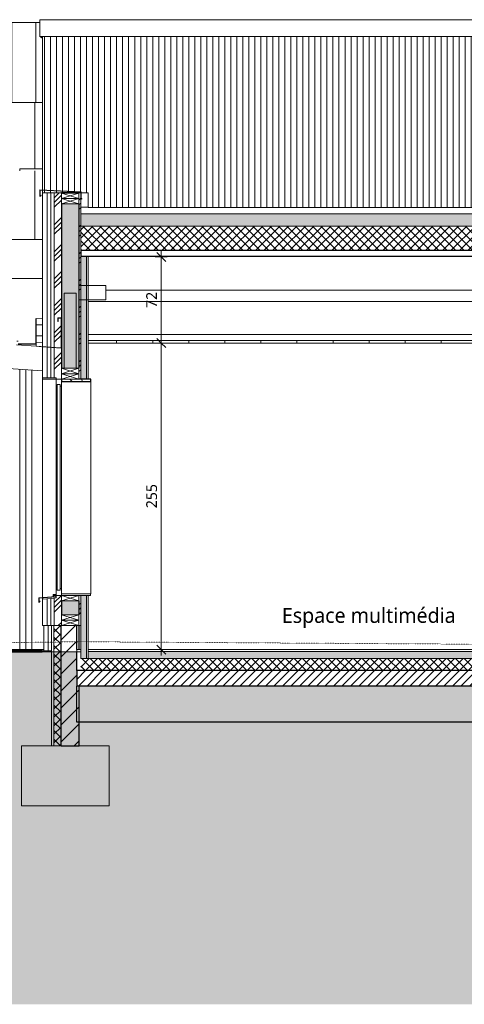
# Model space of a CAD drawing. Header units: millimetres. Extents: x -19731 to 221935, y -2951 to 6011.
# Tile 22 of 41: x 126879 to 130579, y -2951 to 5240. Entities that reach past the tile are written whole.
import ezdxf

# ---------------------------------------------------------------- set-up
doc = ezdxf.new("R2010")
doc.units = ezdxf.units.MM
doc.linetypes.add('A-pointilles', pattern=[0.53, 0, -0.53])
for name, color, linetype, lineweight in [('A-ANNO-DIMS', 211, 'Continuous', 9), ('A-ANNO-DIMS-50', 211, 'Continuous', 9), ('A-AREA-IDEN', 2, 'Continuous', 9), ('A-CLNG', 13, 'Continuous', 13), ('A-CLNG-FNSH', 13, 'Continuous', 13), ('A-CLNG-PATT', 13, 'Continuous', 13), ('A-DETL', 90, 'Continuous', 70), ('A-DETL-GENF', 92, 'Continuous', 13), ('A-FLOR', 192, 'Continuous', 13), ('A-FLOR-FNSH', 192, 'Continuous', 13), ('A-FLOR-MCUT', 51, 'Continuous', 13), ('A-FLOR-PATT', 8, 'Continuous', 13), ('A-GLAZ', 151, 'Continuous', 13), ('A-ROOF', 132, 'Continuous', 13), ('A-ROOF-FNSH', 132, 'Continuous', 13), ('A-ROOF-PATT', 132, 'Continuous', 13), ('A-WALL', 113, 'Continuous', 13), ('A-WALL-FNSH', 113, 'Continuous', 13), ('A-WALL-PATT', 111, 'Continuous', 13), ('C-TOPO', 7, 'A-pointilles', 13), ('C-TOPO-FNSH', 192, 'A-pointilles', 13), ('C-TOPO-MCUT', 51, 'Continuous', 25), ('C-TOPO-PATT', 8, 'Continuous', 100), ('C-TOPO-SDVS', 7, 'Continuous', 13), ('I-WALL', 2, 'Continuous', 13), ('S-BEAM', 12, 'Continuous', 13), ('S-FNDN', 32, 'Continuous', 13)]:
    doc.layers.add(name, color=color, linetype=linetype, lineweight=lineweight)
doc.styles.add('Trebuchet MS', font='trebuc.ttf', dxfattribs={"height": 90})
doc.styles.add('Trebuchet MS_1', font='trebuc.ttf', dxfattribs={"height": 125})
doc.dimstyles.new('Cotes100e_Intérieur', dxfattribs={"dimscale": 304.8, "dimtxt": 92.785582, "dimasz": 0.246063, "dimexe": 0.164042, "dimexo": 0.0625, "dimgap": 0.032808, "dimtad": 1, "dimdec": 0, "dimlfac": 0.1, "dimzin": 0, "dimdsep": 46, "dimtxsty": 'Trebuchet MS', "dimblk1": 'OBLIQUE', "dimblk2": 'OBLIQUE', "dimsah": 1, "dimcen": 0.09, "dimdle": 0.164042, "dimazin": 0, "dimtfac": 1, "dimtdec": 4, "dimtix": 1, "dimtmove": 0, "dimatfit": 3, "dimfxl": 0.164042, "dimfxlon": 1, "dimtvp": 1, "dimtolj": 1, "dimtzin": 0, "dimarcsym": 2})
pattern_1 = [(45, (124385.96, 3183.11), (-112.253, 112.253), []), (45, (124425.64, 3183.11), (0, 224.5064), []), (45, (124346.27, 3183.11), (0, 224.5064), [])]
pattern_2 = [(315, (127068.87, 2000), (177.7999, -88.8996), [15.715, -110.008]), (315, (127146.66, 1966.66), (177.7999, -88.8996), [15.715, -110.008]), (315, (127068.87, 1955.55), (177.7999, -88.8996), [15.715, -110.008]), (315, (127146.66, 1922.21), (177.7999, -88.8996), [15.715, -110.008]), (341.565, (127079.983, 1988.888), (355.59962, -88.89985), [35.141, -245.986]), (341.565, (127113.32, 1977.775), (355.59962, -88.89985), [35.141, -245.986]), (341.565, (127079.983, 1944.438), (355.59962, -88.89985), [35.141, -245.986]), (341.565, (127113.32, 1933.325), (355.59962, -88.89985), [35.141, -245.986]), (45, (127146.66, 1988.89), (-177.7999, -88.8996), [15.715, -110.008]), (45, (127068.87, 1955.55), (-177.7999, -88.8996), [15.715, -110.008]), (45, (127146.66, 1944.44), (-177.7999, -88.8996), [15.715, -110.008]), (45, (127068.87, 1911.1), (-177.7999, -88.8996), [15.715, -110.008]), (18.435, (127113.32, 1977.775), (-355.59962, -88.89985), [35.141, -245.986]), (18.435, (127079.983, 1966.662), (-355.59962, -88.89985), [35.141, -245.986]), (18.435, (127113.32, 1933.325), (-355.59962, -88.89985), [35.141, -245.986]), (18.435, (127079.984, 1922.213), (-355.59962, -88.89985), [35.141, -245.986])]

# ---------------------------------------------------------------- blocks, each defined once
blk = doc.blocks.new('Family - IfcBeam - PANNE-251722-COUPE HH_50')
at = {"layer": 'S-BEAM', "color": 10, "lineweight": 18}
for p, q in [((-4348.1, 2723.2), (-3086.8, 2635)), ((-3022, 2630.5), (-1716, 2539.2)), ((-1435.7, 2319.1), (-4348.1, 2522.7)), ((-1651.2, 2534.6), (-1489, 2523.3))]:
    blk.add_line(p, q, dxfattribs=at)
blk = doc.blocks.new('Family - IfcBeam - POUTRE-252010-COUPE HH_50')
at = {"layer": 'S-BEAM', "color": 10, "lineweight": 18}
for p, q in [((-1204.9, 2963.7), (-1255.1, 2963.7)), ((-1255.1, 2963.7), (-1255.1, 2613.2)), ((-1155.1, 2963.7), (-1204.9, 2963.7)), ((-1155.1, 2613.8), (-1155.1, 2963.7)), ((-1255.1, 2613.2), (-1255.1, 2340)), ((-1155.1, 2340), (-1155.1, 2613.8))]:
    blk.add_line(p, q, dxfattribs=at)
blk = doc.blocks.new('Family - IfcBeam - CVT-252122-COUPE HH_50')
at = {"layer": 'S-BEAM', "color": 10, "lineweight": 18}
for p, q in [((-1112.5, 3030), (-1132.6, 3030)), ((-1132.6, 3030), (-1132.6, 2920.8)), ((-907.6, 3030), (-1112.5, 3030)), ((-907.6, 3019.2), (-907.6, 3030)), ((-907.6, 2910), (-907.6, 3019.2)), ((-1132.6, 2920.8), (-1132.6, 2910)), ((-1132.6, 2910), (-927.8, 2910)), ((-927.8, 2910), (-907.6, 2910))]:
    blk.add_line(p, q, dxfattribs=at)
blk = doc.blocks.new('Family - IfcBeam - PANNE-252250-COUPE HH_50')
at = {"layer": 'S-BEAM', "color": 10, "lineweight": 18}
blk.add_line((2334.2, 2988.6), (-907.6, 2988.6), dxfattribs=at)
blk = doc.blocks.new('Family - IfcBeam - CVT-252492-COUPE HH_50')
at = {"layer": 'S-BEAM', "color": 10, "lineweight": 18}
blk.add_line((-1054.7, 2895), (2334.2, 2895), dxfattribs=at)
blk = doc.blocks.new('Family - IfcBeam - POTEAU-252554-COUPE HH_50')
at = {"layer": 'S-BEAM', "color": 10, "lineweight": 18}
for p, q in [((-1132.6, 79), (-1132.6, 200)), ((-1132.6, 49.9), (-1132.6, 79)), ((-1132.6, 0), (-1132.6, 49.9)), ((-1132.6, 0), (-1150.2, 0))]:
    blk.add_line(p, q, dxfattribs=at)
blk = doc.blocks.new('Family - IfcBeam - CHENEAU-252795-COUPE HH_50')
at = {"layer": 'S-BEAM', "color": 10, "lineweight": 18}
for p, q in [((-1450.5, 2701), (-1489, 2703.7)), ((-1284.5, 2758.5), (-1307.6, 2758.5)), ((-1307.6, 2758.5), (-1307.6, 2751.7)), ((-1307.6, 2751.7), (-1307.6, 2728.5)), ((-1307.6, 2728.5), (-1307.2, 2728.5)), ((-1307.2, 2728.5), (-1305.6, 2728.5)), ((-1305.6, 2734.9), (-1305.6, 2756.5)), ((-1305.6, 2756.5), (-1299.7, 2756.5)), ((-1305.6, 2728.5), (-1305.6, 2734.9)), ((-1299.7, 2756.5), (-1279.6, 2756.5)), ((-1277.6, 2758.5), (-1284.5, 2758.5)), ((-1279.6, 2756.5), (-1279.6, 2700.5)), ((-1277.6, 2565.4), (-1277.6, 2758.5)), ((-1487, 2565.3), (-1487, 2701.6)), ((-1487, 2701.6), (-1476.1, 2700.8)), ((-1476.1, 2700.8), (-1439.3, 2698.2)), ((-1439.1, 2700.2), (-1450.5, 2701)), ((-1439.3, 2698.2), (-1439.2, 2698.7)), ((-1439.2, 2698.7), (-1439.1, 2700.2)), ((-1279.6, 2700.5), (-1279.6, 2510.7)), ((-1489, 2544.2), (-1489, 2523.3)), ((-1487, 2525.1), (-1487, 2565.3)), ((-1277.6, 2508.5), (-1277.6, 2565.4)), ((-1489, 2523.3), (-1440.9, 2519.9)), ((-1326.9, 2513.9), (-1487, 2525.1)), ((-1440.9, 2519.9), (-1277.6, 2508.5)), ((-1279.6, 2510.7), (-1326.9, 2513.9))]:
    blk.add_line(p, q, dxfattribs=at)
blk = doc.blocks.new('GROUPE SCOLAIRE ST JULIEN - PRO - Ind A_importrevit_ifc-3-COUPE HH_50')
at = {"layer": 'S-BEAM', "color": 10, "lineweight": 18}
for name in ['Family - IfcBeam - POUTRE-252010-COUPE HH_50', 'Family - IfcBeam - CVT-252122-COUPE HH_50', 'Family - IfcBeam - PANNE-252250-COUPE HH_50', 'Family - IfcBeam - CVT-252492-COUPE HH_50', 'Family - IfcBeam - PANNE-251722-COUPE HH_50', 'Family - IfcBeam - CHENEAU-252795-COUPE HH_50', 'Family - IfcBeam - POTEAU-252554-COUPE HH_50']:
    blk.add_blockref(name, (0, 0), dxfattribs=at)
blk = doc.blocks.new('PANNE - Panne 15x5-8350783-COUPE HH_50')
at = {"layer": 'S-BEAM', "color": 30}
for p, q in [((-4328.3, 2721.8), (-4326, 2754.4)), ((-3084.5, 2667.5), (-4326, 2754.4)), ((-2925.7, 2656.4), (-3019.7, 2662.9)), ((-1713.8, 2571.5), (-2875.7, 2652.9)), ((-1636.9, 2566.1), (-1648.9, 2567)), ((-1435.7, 2552.1), (-1487, 2555.7))]:
    blk.add_line(p, q, dxfattribs=at)
blk = doc.blocks.new('Menuiserie Alu - 1V _ 1fixe - 300x180cm - Bavettes Alu-8180667-COUPE HH_50')
at = {"layer": 'A-GLAZ', "color": 30}
for p, q in [((-1321.7, 2260), (-1435.7, 2260)), ((-1435.7, 2260), (-1435.7, 2250)), ((-1435.7, 2250), (-1321.7, 2250)), ((-1277.7, 2250), (-1322.7, 2250)), ((-1322.7, 2250), (-1322.7, 2191)), ((-1321.7, 2250), (-1321.7, 2260)), ((-1277.7, 2191), (-1277.7, 2250)), ((-1322.7, 2191), (-1313.7, 2191)), ((-1322.7, 509), (-1322.7, 2191)), ((-1289.7, 2205), (-1313.7, 2205)), ((-1313.7, 2205), (-1313.7, 495)), ((-1313.7, 2191), (-1313.7, 2205)), ((-1313.7, 2205), (-1289.7, 2205)), ((-1289.7, 495), (-1289.7, 2205)), ((-1289.7, 2205), (-1289.7, 2191)), ((-1289.7, 2191), (-1277.7, 2191)), ((-1277.7, 2191), (-1277.7, 509)), ((-1313.7, 509), (-1322.7, 509)), ((-1322.7, 509), (-1322.7, 450)), ((-1313.7, 495), (-1313.7, 509)), ((-1313.7, 495), (-1289.7, 495)), ((-1289.7, 495), (-1313.7, 495)), ((-1277.7, 509), (-1289.7, 509)), ((-1289.7, 509), (-1289.7, 495)), ((-1277.7, 450), (-1277.7, 509)), ((-1347.1, 456), (-1347.1, 439.9)), ((-1347.1, 439.9), (-1342.1, 439.9)), ((-1322.7, 459.5), (-1344.8, 458.4)), ((-1344.6, 442.4), (-1344.6, 450)), ((-1344.6, 450), (-1322.7, 450)), ((-1342.1, 442.4), (-1344.6, 442.4)), ((-1342.1, 439.9), (-1342.1, 442.4)), ((-1322.7, 450), (-1322.7, 459.5)), ((-1322.7, 450), (-1277.7, 450)), ((-1034.7, 465), (-1277.7, 465)), ((-1277.7, 465), (-1277.7, 450)), ((-1132.7, 450), (-1034.7, 450)), ((-1034.7, 450), (-1034.7, 465))]:
    blk.add_line(p, q, dxfattribs=at)
blk.add_arc((-1344.7, 456), 2.4, 93, 180, dxfattribs=at)
blk = doc.blocks.new('Bavette Aluminium - Bavelle Aluminium-7958654-COUPE HH_50')
at = {"layer": 'A-GLAZ', "color": 30}
for p, q in [((-1324.7, 441.9), (-1464.7, 429.7)), ((-1464.7, 429.7), (-1464.7, 392.3)), ((-1462.7, 427.9), (-1322.7, 440.1)), ((-1462.7, 397.2), (-1462.7, 427.9)), ((-1322.7, 450), (-1324.7, 450)), ((-1324.7, 450), (-1324.7, 441.9)), ((-1322.7, 440.1), (-1322.7, 450)), ((-1464.7, 392.3), (-1455.5, 401.5)), ((-1456.9, 402.9), (-1462.7, 397.2)), ((-1455.5, 401.5), (-1456.9, 402.9))]:
    blk.add_line(p, q, dxfattribs=at)
blk = doc.blocks.new('STR_RECTANGLE - Croix 45x145-8086014-COUPE HH_50')
at = {"layer": 'A-DETL-GENF'}
for p, q in [((-1277.7, 245), (-1277.7, 200)), ((-1277.7, 245), (-1277.7, 200)), ((-1132.7, 200), (-1277.7, 245)), ((-1277.7, 200), (-1132.7, 245)), ((-1277.7, 200), (-1132.7, 200)), ((-1277.7, 200), (-1132.7, 200)), ((-1132.7, 200), (-1132.7, 245)), ((-1132.7, 200), (-1132.7, 245))]:
    blk.add_line(p, q, dxfattribs=at)
blk = doc.blocks.new('STR_RECTANGLE - Croix 45x145-V50-COUPE HH_50')
at = {"layer": 'A-DETL-GENF'}
for p, q in [((-1132.7, 290), (-1277.7, 290)), ((-1277.7, 290), (-1277.7, 245)), ((-1277.7, 290), (-1277.7, 245)), ((-1132.7, 290), (-1277.7, 290)), ((-1132.7, 245), (-1277.7, 290)), ((-1277.7, 245), (-1132.7, 290)), ((-1132.7, 245), (-1132.7, 290)), ((-1132.7, 245), (-1132.7, 290)), ((-1277.7, 245), (-1132.7, 245)), ((-1277.7, 245), (-1132.7, 245))]:
    blk.add_line(p, q, dxfattribs=at)
blk = doc.blocks.new('DIMBLOCK10-COUPE HH_50')
at = {"layer": 'A-ANNO-DIMS-50'}
for p, q in [((128057.1, 2550), (128007.1, 2550)), ((128057.1, 2550), (128019.6, 2587.5)), ((128057.1, 2600), (128057.1, -50)), ((128057.1, 2550), (128094.6, 2512.5)), ((128057.1, 2550), (128107.1, 2550)), ((128057.1, 0), (128007.1, 0)), ((128057.1, 0), (128019.6, 37.5)), ((128057.1, 0), (128094.6, -37.5)), ((128057.1, 0), (128107.1, 0))]:
    blk.add_line(p, q, dxfattribs=at)
at = {"layer": 'A-ANNO-DIMS-50', "color": 0, "insert": (127931.9, 1175.9), "char_height": 90, "width": 237.783, "attachment_point": 1, "rotation": 90, "line_spacing_factor": 1.048425, "style": 'Trebuchet MS'}
blk.add_mtext('255', dxfattribs=at)
blk = doc.blocks.new('_Oblique')
at = {"color": 0, "linetype": 'ByBlock', "lineweight": -2}
blk.add_line((-0.5, -0.5), (0.5, 0.5), dxfattribs=at)
blk = doc.blocks.new('DIMBLOCK20-COUPE HH_50')
at = {"layer": 'A-ANNO-DIMS-50'}
for p, q in [((128057.1, 3265.9), (128019.6, 3303.4)), ((128057.1, 3315.9), (128057.1, 2500)), ((128057.1, 3265.9), (128007.1, 3265.9)), ((128057.1, 3265.9), (128094.6, 3228.4)), ((128057.1, 3265.9), (128107.1, 3265.9)), ((128057.1, 2550), (128007.1, 2550)), ((128057.1, 2550), (128019.6, 2587.5)), ((128057.1, 2550), (128094.6, 2512.5)), ((128057.1, 2550), (128107.1, 2550))]:
    blk.add_line(p, q, dxfattribs=at)
at = {"layer": 'A-ANNO-DIMS-50', "color": 0, "insert": (127931.9, 2841.9), "char_height": 90, "width": 158.522, "attachment_point": 1, "rotation": 90, "line_spacing_factor": 1.048425, "style": 'Trebuchet MS'}
blk.add_mtext('72', dxfattribs=at)

msp = doc.modelspace()

# ---------------------------------------------------------------- hatches: boundary and pattern name
at = {"layer": 'A-CLNG-PATT'}
h = msp.add_hatch(dxfattribs=at)
h.set_pattern_fill('FP_88', color=30, style=0, pattern_type=2)
h.set_pattern_definition([(90, (124385.96, 3183.1), (-300, 2e-14), [])])
h.paths.add_polyline_path([(135620.7, 2550), (135774.2, 2550), (135774.2, 2570), (127449.9, 2570), (127449.9, 2550), (135242.6, 2550)])
at = {"layer": 'A-FLOR-PATT'}
h = msp.add_hatch(dxfattribs=at)
h.set_pattern_fill('FP_97', color=30, style=0, pattern_type=2)
h.set_pattern_definition([(108.435, (124440.1, 3183.11), (-208.2509, 416.4996), [79.025, -579.519]), (139.399, (124415.11, 3258.083), (-1249.5057, 1041.24372), [38.399, -1881.572]), (136.848, (124594.206, 3283.073), (-3123.769422, 2915.478892), [91.346, -4475.934]), (109.983, (124527.566, 3345.548), (-624.74697, 1666.00133), [48.75, -2388.754]), (90, (124510.9, 3183.11), (-208.25, 208.25), [41.65, -166.6]), (118.443, (124510.906, 3224.763), (1457.75313, -2707.248388), [113.682, -5570.435]), (84.289, (124456.76, 3324.723), (-208.26365, -1874.24838), [41.858, -2051.029]), (129.806, (124460.926, 3366.373), (833.00754, -1041.24396), [32.53, -1593.955])])
h.paths.add_polyline_path([(127469.9, 2231), (127469.9, 2250), (127226.9, 2250), (127226.9, 2231), (127396.5, 2231)])
h = msp.add_hatch(dxfattribs=at)
h.set_pattern_fill('FP_16', color=30, angle=-225, style=0, pattern_type=2)
h.set_pattern_definition([(225, (137219.616, 9e-13), (35.35534, -35.35534), []), (315, (137219.616, 9e-13), (35.35534, 35.35534), [])])
h.paths.add_polyline_path([(133162.9, -175), (135774.2, -175), (135774.2, -75), (127386.9, -75), (127386.9, -175), (132973.9, -175)])
h.paths.add_polyline_path([(138678.7, -175), (138678.7, -75), (135872.2, -75), (135872.2, -175), (138645.7, -175)])
h = msp.add_hatch(dxfattribs=at)
h.set_pattern_fill('FP_80', color=30, style=0, pattern_type=2)
h.set_pattern_definition([(0, (124385.956, 3183.113), (203.2, 50.8), [16.764, -135.636, 16.764, -135.636, -812.8]), (0, (124385.956, 3183.113), (203.2, 50.8), [-304.8, 16.764, -288.036, 16.764, -135.636, -355.6]), (0, (124385.956, 3183.113), (203.2, 50.8), [-762, 16.764, -84.836, 16.764, -237.236]), (120, (124462.156, 3208.513), (-145.59409, 150.57636), [16.764, -135.636, 16.764, -135.636, -812.8]), (120, (124462.156, 3208.513), (-145.59409, 150.57636), [-304.8, 16.764, -288.036, 16.764, -135.636, -355.6]), (120, (124462.156, 3208.513), (-145.59409, 150.57636), [-762, 16.764, -84.836, 16.764, -237.236]), (240, (124487.556, 3310.113), (-57.60591, -201.37636), [16.764, -135.636, 16.764, -135.636, -812.8]), (240, (124487.556, 3310.113), (-57.60591, -201.37636), [-304.8, 16.764, -288.036, 16.764, -135.636, -355.6]), (240, (124487.556, 3310.113), (-57.60591, -201.37636), [-762, 16.764, -84.836, 16.764, -237.236])])
h.paths.add_polyline_path([(127449.9, -75), (135774.2, -75), (135774.2, -15), (127449.9, -15), (127449.9, -25.5)])
h.paths.add_polyline_path([(138678.7, -75), (138678.7, -15), (135872.2, -15), (135872.2, -75), (138645.7, -75)])
h = msp.add_hatch(dxfattribs=at)
h.set_pattern_fill('FP_17', color=30, angle=-225, style=0, pattern_type=2)
h.set_pattern_definition([(225, (137219.616, 9e-13), (35.35534, -35.35534), [])])
h.paths.add_polyline_path([(135431.7, -305), (138776.7, -305), (138776.7, -175), (127354.4, -175), (127354.4, -305), (135337.1, -305)])
h = msp.add_hatch(dxfattribs=at)
h.set_pattern_fill('FP_79', color=30, angle=-41.9872, style=0, pattern_type=2)
h.set_pattern_definition([(48.0128, (137129.616, -125), (1000.000123, 1125.000363), [16.817, -1664.886]), (4.9698, (137140.866, -112.4997), (-1500.0002544, -125.0019374), [28.859, -2856.991]), (312.5108, (137169.6165, -110), (-1250.008424, 1374.992711), [20.349, -2014.504]), (87.2738, (137218.366, -78.75), (-124.9955135, -2500.0002372), [26.28, -2601.695]), (112.8338, (137219.616, -52.5005), (625.0042988, -1499.9985455), [25.769, -2551.172]), (177.2738, (137209.616, -28.75), (2500.0002372, -124.9955135), [26.28, -2601.695]), (217.6938, (137183.366, -27.4997), (1625.0092492, 1249.9871502), [34.754, -3440.606]), (252.2558, (137155.8657, -48.75), (-874.977428, -2750.0070075), [32.811, -3248.29]), (301.4298, (137145.866, -79.9995), (1000.0070216, -1624.9956933), [26.369, -2610.509]), (355.2368, (137159.616, -102.5), (-1375.000835, 124.989706), [30.104, -1475.095]), (42.3978, (137189.6166, -105), (1499.9912593, 1375.0101043), [38.931, -3854.172]), (318.8141, (137094.616, -77.5), (875.000274, -749.999582), [13.288, -1315.48]), (351.4688, (137104.616, -86.2506), (-1624.9983925, 250.0125126), [25.28, -2502.689]), (44.9998, (137129.62, -90), (0.0004, 124.9995), [17.678, -159.099]), (23.1988, (137138.366, -105), (-624.999455, -250.002774), [9.52, -942.452]), (111.8018, (137147.116, -101.25), (125.00263, -374.999556), [13.463, -659.683]), (210.9638, (137142.116, -88.75), (-375.00016, -250.000118), [21.866, -707.003]), (341.5648, (137123.366, -100), (-249.999, 125.0015), [15.811, -379.473]), (196.3898, (137219.616, -101.25), (-1249.9981067, -375.005443), [22.15, -2192.856]), (250.3458, (137198.366, -107.5), (500.008526, 1374.996549), [18.583, -1839.676]), (113.1988, (137123.366, -125), (250.002774, -624.999455), [19.039, -932.932]), (163.6108, (137115.866, -107.5), (1250.0020337, -374.9923533), [22.15, -2192.856]), (159.4438, (137219.616, -23.75), (624.999753, -250.001696), [21.36, -1046.641]), (114.7748, (137199.616, -16.25), (624.991955, -1375.003089), [17.897, -1771.83]), (246.8018, (137122.116, -0.0003), (-249.99623, -625.002073), [19.039, -932.932]), (197.3538, (137114.616, -17.4995), (1625.001558, 499.993372), [20.954, -2074.428]), (249.4438, (137183.366, -0.0005), (250.001696, 624.999753), [10.68, -1057.321]), (281.3098, (137129.617, 0.0001), (124.999346, -500.000337), [6.374, -631.004]), (345.9638, (137130.866, -6.25), (-374.9997, 124.99967), [25.769, -489.619]), (6.0088, (137155.866, -12.4997), (-1250.0000584, -124.9952635), [23.881, -2364.24]), (123.6898, (137142.116, -77.5), (124.99858, -250.00063), [18.028, -432.666]), (173.1568, (137132.116, -62.5), (-2124.998503, 250.016252), [31.474, -3115.945]), (240.9458, (137100.866, -58.75), (499.993725, 875.00349), [12.87, -1274.084]), (269.9998, (137094.62, -70), (124.9996, -125.0004), [7.5, -117.5]), (300.2568, (137158.366, -16.25), (-500.0052535, 874.996942), [17.365, -1719.19]), (228.0128, (137167.116, -31.25), (-1000.000123, -1125.000363), [33.634, -1648.069]), (179.9998, (137144.62, -56.25), (-125.0004, -124.9996), [32.5, -92.5]), (145.3048, (137112.1155, -56.25), (1249.99914, -875.001282), [19.764, -1956.659]), (74.0548, (137095.866, -45), (124.998327, 500.000298), [18.2, -891.813]), (27.6458, (137100.866, -27.5005), (2375.0040554, 1249.9930693), [29.633, -2933.684]), (355.4258, (137127.1163, -13.75), (1624.9994053, -125.0079832), [31.35, -3103.634])])
h.paths.add_polyline_path([(135053.5, -605), (138776.7, -605), (138776.7, -305), (127374.4, -305), (127374.4, -605), (134864.5, -605)])
at = {"layer": 'A-ROOF-PATT'}
h = msp.add_hatch(dxfattribs=at)
h.set_pattern_fill('FP_39', color=30, style=0, pattern_type=2)
h.set_pattern_definition([(90, (146014.7, 6641.05), (-200, 1e-14), [])])
h.paths.add_polyline_path([(124655.1, 4550.6), (127068.9, 4550.6), (127068.9, 5086.4), (127046.9, 5100), (127046.9, 5215.5), (116812.5, 5215.5), (116812.5, 5094.6), (122504.5, 5094.6), (122504.5, 4550.6), (123898.9, 4550.6)])
h.paths.add_polyline_path([(150471.2, 4860), (150656.7, 4860), (150656.7, 5215.5), (150471.2, 5215.5), (150471.2, 4961.6)])
h.paths.add_polyline_path([(143121.2, 4860), (143121.2, 5215.5), (143071.2, 5215.5), (143071.2, 4860)])
h.paths.add_polyline_path([(148671.2, 4860), (148671.2, 5215.5), (148621.2, 5215.5), (148621.2, 4860)])
h.paths.add_polyline_path([(144921.2, 4860), (144971.2, 4860), (144971.2, 5215.5), (144921.2, 5215.5), (144921.2, 4961.6)])
h.paths.add_polyline_path([(146771.2, 4860), (146821.2, 4860), (146821.2, 5215.5), (146771.2, 5215.5), (146771.2, 4961.6)])
h = msp.add_hatch(dxfattribs=at)
h.set_pattern_fill('FP_13', color=256, style=0, pattern_type=2)
h.set_pattern_definition([(90, (128504.53, 5789.1), (-500, 3e-14), [])])
h.paths.add_polyline_path([(109421.1, 3049.6), (109421.1, 3412.5), (127068.9, 3412.5), (127068.9, 3821.8), (127048.9, 3822.8), (127048.9, 3772.8), (127055.9, 3779.9), (127057.4, 3778.5), (127046.9, 3768), (127046.9, 3824.9), (127068.9, 3823.8), (127068.9, 3981.3), (126880.5, 3981.3), (126880.5, 4000), (127068.9, 4000), (127068.9, 4550.6), (122504.5, 4550.6), (122504.5, 3919.6), (112204.5, 3919.6), (112204.5, 4550.6), (108773.9, 4550.6), (108773.9, 3049.6)])
h = msp.add_hatch(dxfattribs=at)
h.set_pattern_fill('FP_82', color=30, style=0, pattern_type=2)
h.set_pattern_definition([(0, (124385.96, 3183.11), (158.75, 158.75), [158.75, -158.75]), (0, (124385.96, 3242.64), (158.75, 158.75), [158.75, -158.75]), (0, (124385.96, 3302.18), (158.75, 158.75), [158.75, -158.75]), (90, (124405.8, 3322.02), (-158.75, 158.75), [158.75, -158.75]), (90, (124465.33, 3322.02), (-158.75, 158.75), [158.75, -158.75]), (90, (124524.86, 3322.02), (-158.75, 158.75), [158.75, -158.75])])
h.paths.add_polyline_path([(134486.4, 3523.5), (141649.3, 3523.5), (141649.3, 3623.6), (127386.9, 3623.6), (127386.9, 3523.5), (134391.8, 3523.5)])
h = msp.add_hatch(dxfattribs=at)
h.set_pattern_fill('FP_83', color=30, angle=-225, style=0, pattern_type=2)
h.set_pattern_definition([(225, (134518.07, 3623.584), (35.35534, -35.35534), []), (315, (134518.07, 3623.584), (35.35534, 35.35534), [])])
h.paths.add_polyline_path([(127386.9, 3323.4), (141649.3, 3323.4), (141649.3, 3523.5), (127386.9, 3523.5), (127386.9, 3401.3)])
at = {"layer": 'A-WALL-PATT'}
h = msp.add_hatch(dxfattribs=at)
h.set_pattern_fill('FP_93', color=30, style=0, pattern_type=2)
h.set_pattern_definition([(90, (124385.956, 3183.113), (-50, 3e-15), [])])
h.paths.add_polyline_path([(127449.9, 3678.7), (141649.3, 3678.7), (141649.3, 3800), (141967.3, 3800), (141967.3, 3821.8), (141647.3, 3805), (141647.3, 3755), (141640.2, 3747.9), (141638.8, 3749.3), (141645.3, 3755.8), (141645.3, 3806.9), (141967.3, 3823.8), (141967.3, 5100), (127068.9, 5100), (127068.9, 3823.8), (127390.9, 3806.9), (127390.9, 3800), (127449.9, 3800), (127449.9, 3735.6)])
h.paths.add_polyline_path([(127181.9, 3800), (127388.9, 3800), (127388.9, 3805), (127068.9, 3821.8), (127068.9, 3800), (127166.9, 3800)])
h.paths.add_polyline_path([(137164.1, 3850), (132574.1, 3850), (132574.1, 4550), (137164.1, 4550), (137164.1, 3902.8)])
h.paths.add_polyline_path([(137494.1, 3850), (137494.1, 4550), (139114.1, 4550), (139114.1, 3850), (137511.3, 3850)])
h.paths.add_polyline_path([(132256.1, 3850), (130636.1, 3850), (130636.1, 4550), (132256.1, 4550), (132256.1, 3902.8)])
h = msp.add_hatch(dxfattribs=at)
h.set_pattern_fill('FP_72', color=30, style=0, pattern_type=2)
h.set_pattern_definition(pattern_1)
h.paths.add_polyline_path([(127207.5, 200), (127226.9, 200), (127226.9, 450), (127182.9, 450), (127182.9, 430.1), (127166.9, 428.7), (127166.9, 200)])
h.paths.add_polyline_path([(127226.9, 2250), (127226.9, 3800), (127166.9, 3800), (127166.9, 2260), (127181.9, 2260), (127181.9, 2251.5), (127182.9, 2251.5), (127182.9, 2250), (127207.5, 2250)])
h = msp.add_hatch(dxfattribs=at)
h.set_pattern_fill('FP_73', color=30, angle=-225, style=0, pattern_type=2)
h.set_pattern_definition(pattern_2)
h.paths.add_polyline_path([(127226.9, 290), (127371.9, 290), (127371.9, 405), (127226.9, 405), (127226.9, 308.8)])
h.paths.add_polyline_path([(127226.9, 2340), (127371.9, 2340), (127371.9, 3706.8), (127226.9, 3706.8), (127226.9, 2398.3)])
h.paths.add_polyline_path([(127302, 3796.8), (127371.9, 3796.8), (127371.9, 3800), (127226.9, 3800), (127227.2, 3796.8)])
h = msp.add_hatch(dxfattribs=at)
h.set_pattern_fill('FP_72', color=30, style=0, pattern_type=2)
h.set_pattern_definition(pattern_1)
h.paths.add_polyline_path([(127386.9, 200), (127386.9, 450), (127371.9, 450), (127371.9, 200)])
h.paths.add_polyline_path([(127386.9, 2250), (127386.9, 3800), (127371.9, 3800), (127371.9, 2250)])
h = msp.add_hatch(dxfattribs=at)
h.set_pattern_fill('FP_73', color=30, angle=-225, style=0, pattern_type=2)
h.set_pattern_definition(pattern_2)
h.paths.add_polyline_path([(127434.9, -75), (127434.9, 450), (127386.9, 450), (127386.9, -75), (127396.5, -75)])
h.paths.add_polyline_path([(127386.9, 2250), (127434.9, 2250), (127434.9, 3273.7), (127386.9, 3273.7), (127386.9, 2398.3)])
h = msp.add_hatch(dxfattribs=at)
h.set_pattern_fill('FP_57', color=256, style=0, pattern_type=2)
h.set_pattern_definition([(90, (127079.99, 0), (-150, 9e-15), [])])
h.paths.add_polyline_path([(118605.1, 0), (119606.1, 0), (119606.1, 2610), (117093, 2610), (117093, 35.9), (118297.6, 0), (118510.6, 0)])
h.paths.add_polyline_path([(122953.6, 0), (124018, 0), (124018, 920.5), (122443, 920.5), (122443, 2210), (124018, 2210), (124018, 2610), (119756.1, 2610), (119756.1, 0), (122859, 0)])
h.paths.add_polyline_path([(125411.4, 0), (127080, 0), (127080, 200), (127068.9, 200), (127068.9, 430.2), (127041.9, 427.9), (127041.9, 397.2), (127047.6, 402.9), (127049, 401.5), (127039.9, 392.4), (127039.9, 429.7), (127068.9, 432.2), (127068.9, 2319.1), (124756.1, 2480.8), (124756.1, 0), (125316.8, 0)])
h.paths.add_polyline_path([(124606.1, 0), (124606.1, 2491.3), (124168, 2521.9), (124168, 2210), (124543, 2210), (124543, 920.5), (124168, 920.5), (124168, 0), (124560.6, 0)])
h.paths.add_polyline_path([(119943, 920.5), (119943, 2210), (122043, 2210), (122043, 920.5), (120117.6, 920.5)])
h.paths.add_polyline_path([(127068.9, 2552.1), (127068.9, 2610), (127017.5, 2610), (127017.5, 2555.7)])
h.paths.add_polyline_path([(126867.6, 2566.1), (126867.6, 2610), (126858.6, 2610), (126855.6, 2567), (126862.8, 2566.5)])
h.paths.add_polyline_path([(126790.7, 2571.5), (126793.4, 2610), (126241.1, 2610), (126788.5, 2571.7)])
h = msp.add_hatch(dxfattribs=at)
h.set_pattern_fill('FP_50', color=256, style=0, pattern_type=2)
h.set_pattern_definition([(90, (126979.99, 0), (-150, 9e-15), [])])
h.paths.add_polyline_path([(127018.4, 0), (127080, 0), (127080, 200), (127068.9, 200), (127068.9, 430.2), (127041.9, 427.9), (127041.9, 397.2), (127047.6, 402.9), (127049, 401.5), (127039.9, 392.4), (127039.9, 429.7), (127068.9, 432.2), (127068.9, 2319.1), (126880, 2332.3), (126880, 0), (126923.9, 0)])
h.paths.add_polyline_path([(127068.9, 2552.1), (127068.9, 2610), (127017.5, 2610), (127017.5, 2555.7)])
h = msp.add_hatch(dxfattribs=at)
h.set_pattern_fill('FP_85', color=30, angle=-225, style=0, pattern_type=2)
h.set_pattern_definition([(315, (127144.37, -300), (35.3553, 35.3553), []), (45, (127144.37, -300), (-35.3553, 35.3553), [])])
h.paths.add_polyline_path([(127164.4, -800), (127224.4, -800), (127224.4, 200), (127164.4, 200), (127164.4, -276.3)])
h = msp.add_hatch(dxfattribs=at)
h.set_pattern_fill('FP_84', color=30, style=0, pattern_type=2)
h.set_pattern_definition([(45, (124385.96, 3183.11), (-70.7107, 70.7107), [])])
h.paths.add_polyline_path([(127224.4, -800), (127374.4, -800), (127374.4, -305), (127354.4, -305), (127354.4, 200), (127224.4, 200), (127224.4, -276.3)])
at = {"layer": 'C-TOPO-PATT', "lineweight": 13}
h = msp.add_hatch(dxfattribs=at)
h.set_pattern_fill('FP_90', color=256, style=0, pattern_type=2)
h.set_pattern_definition([(45, (127243.46, 6040.61), (213.84253, 356.40374), [1612.9, -806.45]), (135, (127243.46, 6040.61), (213.84253, -356.40374), [1612.9, -806.45])])
h.paths.add_polyline_path([(111288.6, -2950.9), (157173.8, -2950.9), (157173.8, -265.2), (156890.2, -261.8), (153770.7, -207.1), (148586.6, -115.9), (148036.1, -95.5), (145168.4, -48.3), (144884.8, -44), (143844.9, -29.6), (143395.9, -20), (138776.7, -20), (138776.7, -605), (127354.4, -605), (127354.4, -20), (122567.3, -20.4), (120619.7, -70.6), (120102.7, -68.1), (117265.3, -19.9), (115667.3, 37.6), (113311.4, -78.9), (112988.5, -83.7), (112856.9, -93.4), (111420.8, -61.5), (110002.8, -28.9), (108963, -7.9), (108773.9, -1.5), (108773.9, -2950.9), (109657.4, -2950.9)])
h = msp.add_hatch(dxfattribs=at)
h.set_pattern_fill('FP_91', color=256, style=0, pattern_type=2)
h.set_pattern_definition([(0, (124385.956, 3183.113), (101.6, 25.4), [8.382, -67.818, 8.382, -67.818, -406.4]), (0, (124385.956, 3183.113), (101.6, 25.4), [-152.4, 8.382, -144.018, 8.382, -67.818, -177.8]), (0, (124385.956, 3183.113), (101.6, 25.4), [-381, 8.382, -42.418, 8.382, -118.618]), (120, (124424.056, 3195.813), (-72.797045, 75.28818), [8.382, -67.818, 8.382, -67.818, -406.4]), (120, (124424.056, 3195.813), (-72.797045, 75.28818), [-152.4, 8.382, -144.018, 8.382, -67.818, -177.8]), (120, (124424.056, 3195.813), (-72.797045, 75.28818), [-381, 8.382, -42.418, 8.382, -118.618]), (240, (124436.756, 3246.613), (-28.802955, -100.68818), [8.382, -67.818, 8.382, -67.818, -406.4]), (240, (124436.756, 3246.613), (-28.802955, -100.68818), [-152.4, 8.382, -144.018, 8.382, -67.818, -177.8]), (240, (124436.756, 3246.613), (-28.802955, -100.68818), [-381, 8.382, -42.418, 8.382, -118.618])])
h.paths.add_polyline_path([(120619.7, -70.6), (122575.5, -20.4), (124749.7, -20), (127067.4, -20), (127067.4, -10), (122567.3, -10.4), (120619.7, -60.6), (120102.7, -58.1), (117265.3, -9.9), (117181.6, -6.9), (117181.6, -16.9), (117281.7, -20.3), (117376.2, -22.3), (120117.6, -68.2), (120590.3, -70.5)])

# ---------------------------------------------------------------- linework, layer by layer
at = {"layer": 'A-CLNG', "color": 30}
for p, q in [((135774.2, 2620), (127449.9, 2620)), ((135774.2, 2570), (127449.9, 2570))]:
    msp.add_line(p, q, dxfattribs=at)
at = {"layer": 'A-CLNG-FNSH', "color": 30}
msp.add_line((127449.9, 2550), (135774.2, 2550), dxfattribs=at)
at = {"layer": 'A-DETL', "lineweight": 25}
for p, q in [((127015.5, 2544.2), (127015.5, 2753.9)), ((126867.6, 2544.2), (127015.5, 2544.2))]:
    msp.add_line(p, q, dxfattribs=at)
at = {"layer": 'A-FLOR'}
for p, q in [((126891.7, 0), (126891.7, -2.3)), ((126891.7, -2.5), (126891.7, -3.8)), ((126891.7, -3.9), (126891.7, -10))]:
    msp.add_line(p, q, dxfattribs=at)
at = {"layer": 'A-FLOR-FNSH', "color": 20, "lineweight": 25}
for p, q in [((127226.9, 2250), (127226.9, 2231)), ((127226.9, 2231), (127469.9, 2231)), ((127469.9, 2250), (127371.9, 2250)), ((127469.9, 2231), (127469.9, 2250)), ((141664.3, -175), (127354.4, -175)), ((127354.4, -175), (127354.4, -305)), ((141664.3, -305), (127374.4, -305))]:
    msp.add_line(p, q, dxfattribs=at)
at = {"layer": 'A-FLOR-FNSH', "color": 30}
for p, q in [((127386.9, 0), (127354.4, 0)), ((135774.2, 0), (127449.9, 0))]:
    msp.add_line(p, q, dxfattribs=at)
at = {"layer": 'A-FLOR-MCUT', "color": 30}
for p, q in [((135774.2, -75), (127386.9, -75)), ((135774.2, -15), (127449.9, -15))]:
    msp.add_line(p, q, dxfattribs=at)
at = {"layer": 'A-ROOF', "color": 30}
for p, q in [((116812.5, 5215.5), (127046.9, 5215.5)), ((127046.9, 5240), (127046.9, 5100)), ((141989.3, 5240), (127046.9, 5240)), ((127046.9, 5100), (141989.3, 5100)), ((127449.9, 3681.8), (127386.9, 3681.8)), ((127386.9, 3523.5), (141649.3, 3523.5))]:
    msp.add_line(p, q, dxfattribs=at)
at = {"layer": 'A-ROOF', "color": 20, "lineweight": 25}
for p, q in [((127068.9, 5086.4), (127046.9, 5100)), ((127386.9, 3323.4), (127386.9, 3273.4)), ((127386.9, 3323.4), (141649.3, 3323.4)), ((127386.9, 3273.4), (135774.2, 3273.4))]:
    msp.add_line(p, q, dxfattribs=at)
at = {"layer": 'A-ROOF'}
for p, q in [((122504.5, 4550.6), (127068.9, 4550.6)), ((127068.9, 4550.6), (122504.5, 4550.6)), ((109421.1, 3412.5), (127068.9, 3412.5)), ((127068.9, 3087.6), (109421.1, 3087.6)), ((127068.9, 2610), (127017.5, 2610))]:
    msp.add_line(p, q, dxfattribs=at)
at = {"layer": 'A-ROOF-FNSH', "color": 30}
for p, q in [((141649.3, 3623.6), (127386.9, 3623.6)), ((127068.9, 2750.1), (127015.5, 2753.9)), ((127015.5, 2703.7), (127068.9, 2700)), ((127068.9, 2700), (127068.9, 2750.1))]:
    msp.add_line(p, q, dxfattribs=at)
at = {"layer": 'A-WALL', "color": 30}
for p, q in [((127068.9, 5100), (127068.9, 3823.8)), ((127068.9, 3821.8), (127068.9, 3800)), ((127108.9, 3800), (127108.9, 2260)), ((127226.9, 3800), (127137.9, 3800)), ((127137.9, 3800), (127137.9, 2260)), ((127166.9, 3800), (127166.9, 2260)), ((127386.9, 3800), (127388.9, 3800)), ((127390.9, 3800), (127449.9, 3800)), ((127449.9, 3800), (127449.9, 3678.7)), ((127449.9, 3678.7), (141649.3, 3678.7)), ((127386.9, 3273.4), (127386.9, 2250)), ((127434.9, 3273.7), (127434.9, 2250)), ((127068.9, 432.2), (127068.9, 2250)), ((127137.9, 2260), (127181.9, 2260)), ((127181.9, 2260), (127181.9, 2251.5)), ((127181.9, 2251.5), (127182.9, 2251.5)), ((127182.9, 2251.5), (127182.9, 2250)), ((127182.9, 2250), (127226.9, 2250)), ((127068.9, 420.1), (127068.9, 430.2)), ((127108.9, 423.6), (127108.9, 200)), ((127182.9, 430.1), (127137.9, 426.2)), ((127137.9, 426.2), (127137.9, 200)), ((127166.9, 428.7), (127166.9, 200)), ((127181.9, 430), (127181.9, 440.1)), ((127226.9, 450), (127182.9, 450)), ((127182.9, 450), (127182.9, 430.1)), ((127386.9, 450), (127386.9, 200)), ((127434.9, 450), (127434.9, -75)), ((127115.4, 200), (127115.4, 62)), ((127137.9, 200), (127224.4, 200)), ((127164.4, -800), (127164.4, 200)), ((127115.4, 62), (127115.4, 16.1)), ((127115.4, 15.8), (127115.4, 13.5)), ((127115.4, 13.2), (127115.4, 6.6)), ((127115.4, 6.2), (127115.4, -10)), ((127354.4, -20), (127354.4, 0)), ((127386.9, 0), (127386.9, -75)), ((127449.9, -75), (127449.9, 0)), ((127080, -1.3), (127080, -10))]:
    msp.add_line(p, q, dxfattribs=at)
at = {"layer": 'A-WALL'}
for p, q in [((126880.5, 3981.3), (126880.5, 4000)), ((126880.5, 4000), (127068.9, 4000)), ((126880, 10), (126880, 2332.3)), ((127080, 200), (127080, 61.6)), ((124756.1, 0), (127080, 0)), ((126880, 1.8), (126880, 9.6)), ((126880, 0), (126880, 1.4)), ((127080, 61.5), (127080, 12.7)), ((127080, 12.4), (127080, 5.9)), ((127080, -1.1), (127080, 5.5))]:
    msp.add_line(p, q, dxfattribs=at)
at = {"layer": 'A-WALL', "color": 20, "lineweight": 25}
for p, q in [((127371.9, 3800), (127226.9, 3800)), ((127226.9, 3800), (127226.9, 3796.8)), ((127371.9, 3800), (127371.9, 3796.8)), ((127226.9, 3706.8), (127226.9, 2340)), ((127371.9, 3706.8), (127371.9, 2340)), ((127226.9, 405), (127226.9, 290)), ((127371.9, 405), (127371.9, 290)), ((127226.9, 200), (127224.4, 200)), ((127224.4, -800), (127224.4, 200)), ((127354.4, 0), (127354.4, 200)), ((127374.4, -305), (127354.4, -305)), ((127374.4, -800), (127374.4, -305)), ((127224.4, -800), (127374.4, -800))]:
    msp.add_line(p, q, dxfattribs=at)
at = {"layer": 'A-WALL-FNSH', "color": 30}
for p, q in [((127390.9, 3806.9), (127046.9, 3824.9)), ((127046.9, 3824.9), (127046.9, 3768)), ((127046.9, 3768), (127057.4, 3778.5)), ((127048.9, 3822.8), (127388.9, 3805)), ((127048.9, 3772.8), (127048.9, 3822.8)), ((127055.9, 3779.9), (127048.9, 3772.8)), ((127057.4, 3778.5), (127055.9, 3779.9)), ((127137.9, 3800), (127068.9, 3800)), ((127068.9, 3800), (127068.9, 2260)), ((127386.9, 3800), (127371.9, 3800)), ((127386.9, 3323.4), (127386.9, 3800)), ((127388.9, 3805), (127388.9, 3755)), ((127390.9, 3755.8), (127390.9, 3806.9)), ((127388.9, 3755), (127395.9, 3747.9)), ((127397.4, 3749.3), (127390.9, 3755.8)), ((127395.9, 3747.9), (127397.4, 3749.3)), ((127449.9, 3273.7), (127386.9, 3273.7)), ((127449.9, 2250), (127449.9, 3273.7)), ((127068.9, 2260), (127137.9, 2260)), ((127137.9, 426.2), (127068.9, 420.1)), ((127068.9, 420.1), (127068.9, 200)), ((127449.9, 450), (127371.9, 450)), ((127449.9, 0), (127449.9, 450)), ((127068.9, 200), (127137.9, 200)), ((127144.4, 200), (127144.4, -800)), ((127371.9, 200), (127386.9, 200)), ((127386.9, 200), (127386.9, 0))]:
    msp.add_line(p, q, dxfattribs=at)
at = {"layer": 'C-TOPO', "color": 40}
for p, q in [((126881.7, -2.4), (126879.3, -3.9)), ((126883.1, -3.9), (126882.1, -2.9)), ((126888.6, -10), (126883.1, -3.9))]:
    msp.add_line(p, q, dxfattribs=at)
at = {"layer": 'C-TOPO', "linetype": 'Continuous'}
msp.add_line((127354.4, -20), (127386.9, -20), dxfattribs=at)
at = {"layer": 'C-TOPO-FNSH', "color": 40}
for p, q in [((127390.7, 65.1), (123969.8, 26.3)), ((133437.3, 27.4), (127390.7, 65.1))]:
    msp.add_line(p, q, dxfattribs=at)
at = {"layer": 'C-TOPO-FNSH', "color": 250, "linetype": 'Continuous', "lineweight": 25}
for p, q in [((127067.4, -10), (123524.6, -10)), ((123524.6, -20), (127067.4, -20)), ((127067.4, -20), (127067.4, -10))]:
    msp.add_line(p, q, dxfattribs=at)
at = {"layer": 'C-TOPO-FNSH', "color": 7, "linetype": 'Continuous'}
msp.add_line((127354.4, -20), (127067.4, -20), dxfattribs=at)
at = {"layer": 'C-TOPO-MCUT'}
for p, q in [((127354.4, -175), (127354.4, -20)), ((127354.4, -605), (127354.4, -305)), ((138776.7, -605), (127354.4, -605))]:
    msp.add_line(p, q, dxfattribs=at)
at = {"layer": 'C-TOPO-SDVS'}
for q in [(127144.4, -10), (127068.9, -20)]:
    msp.add_line((127068.9, -10), q, dxfattribs=at)
at = {"layer": 'I-WALL', "color": 30}
for p, q in [((127469.9, 465), (127469.9, 2231)), ((127374.4, 200), (127374.4, 79.1)), ((127374.4, 79), (127374.4, 65)), ((127374.4, 65), (127374.4, 0)), ((127374.4, 0), (127386.9, 0))]:
    msp.add_line(p, q, dxfattribs=at)
at = {"layer": 'S-FNDN', "color": 30}
for p, q in [((127624.4, -800), (126894.4, -800)), ((126894.4, -800), (126894.4, -1300)), ((127624.4, -1300), (127624.4, -800)), ((126894.4, -1300), (127624.4, -1300))]:
    msp.add_line(p, q, dxfattribs=at)

# ---------------------------------------------------------------- block references
at = {"color": 50, "lineweight": 5}
msp.add_blockref('GROUPE SCOLAIRE ST JULIEN - PRO - Ind A_importrevit_ifc-3-COUPE HH_50', (128504.5, 0), dxfattribs=at)
at = {"layer": 'A-DETL-GENF'}
for name, p in [('STR_RECTANGLE - Croix 45x145-V50-COUPE HH_50', (128504.5, 3506.8)), ('STR_RECTANGLE - Croix 45x145-8086014-COUPE HH_50', (128504.5, 3506.8)), ('STR_RECTANGLE - Croix 45x145-V50-COUPE HH_50', (128504.5, 2050)), ('STR_RECTANGLE - Croix 45x145-8086014-COUPE HH_50', (128504.5, 2050)), ('STR_RECTANGLE - Croix 45x145-V50-COUPE HH_50', (128504.5, 160)), ('STR_RECTANGLE - Croix 45x145-V50-COUPE HH_50', (128504.5, 0)), ('STR_RECTANGLE - Croix 45x145-8086014-COUPE HH_50', (128504.5, 0))]:
    msp.add_blockref(name, p, dxfattribs=at)
at = {"layer": 'A-GLAZ', "color": 30}
for name in ['Menuiserie Alu - 1V _ 1fixe - 300x180cm - Bavettes Alu-8180667-COUPE HH_50', 'Bavette Aluminium - Bavelle Aluminium-7958654-COUPE HH_50']:
    msp.add_blockref(name, (128504.5, 0), dxfattribs=at)
at = {"layer": 'S-BEAM', "color": 30}
msp.add_blockref('PANNE - Panne 15x5-8350783-COUPE HH_50', (128504.5, 0), dxfattribs=at)

# ---------------------------------------------------------------- dimensions: what is measured, and where the dimension line sits
at = {"layer": 'A-ANNO-DIMS'}
for base, p1, p2, override, picture, middle in [((128057.1, 2550), (128107.1, 3265.9), (128107.1, 2550), {"dimpost": '<>', "dimfxl": 715.871048}, 'DIMBLOCK20-COUPE HH_50', (128001.9, 2907.9)), ((128057.1, 0), (128107.1, 2550), (128107.1, 0), {"dimpost": '<>', "dimfxl": 2550}, 'DIMBLOCK10-COUPE HH_50', (128001.3, 1275))]:
    dim = msp.add_linear_dim(base=base, p1=p1, p2=p2, angle=90, dimstyle='Cotes100e_Intérieur', override=override, dxfattribs=at)
    dim.commit()
    dim.dimension.update_dxf_attribs({"geometry": picture, "text_midpoint": middle})

# ---------------------------------------------------------------- next in the draw order: texts
at = {"layer": 'A-AREA-IDEN', "insert": (129061, 347.2), "char_height": 125, "width": 1799.788, "attachment_point": 1, "style": 'Trebuchet MS_1', "bg_fill": 3, "box_fill_scale": 1.25, "bg_fill_color": 256, "bg_fill_true_color": 13158600, "bg_fill_transparency": 0}
msp.add_mtext('Espace multimédia', dxfattribs=at)

doc.saveas('drawing.dxf')
